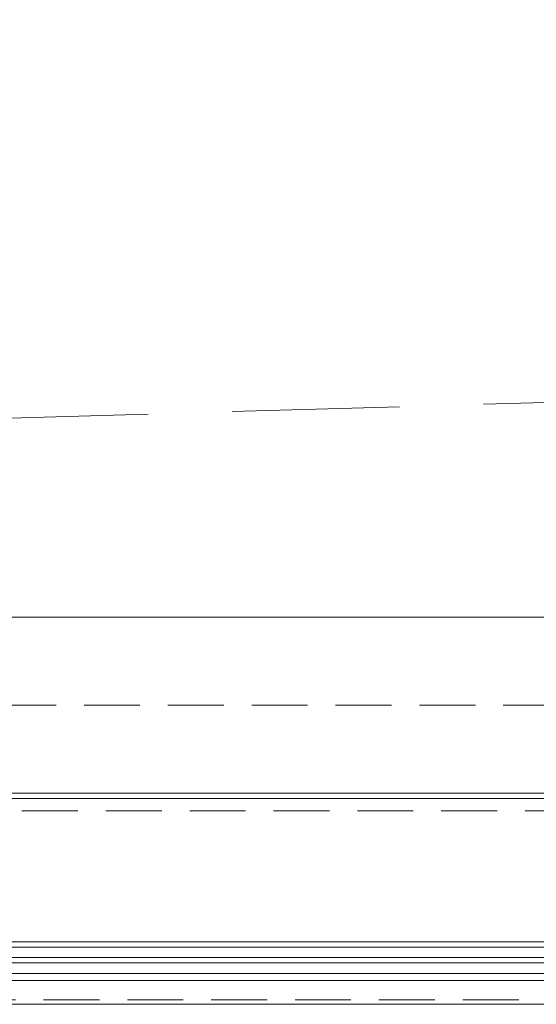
# Model space of a CAD drawing. Header units: millimetres. Extents: x 144573 to 336993, y 74252 to 247042.
# Tile 102 of 256: x 154918 to 155505, y 174615 to 175734. Entities that reach past the tile are written whole.
import ezdxf

# ---------------------------------------------------------------- set-up
doc = ezdxf.new("R2010")
doc.units = ezdxf.units.MM
doc.linetypes.add('ČÁRKOVANÁ', pattern=[19.05, 12.7, -6.35])
for name, color, linetype, lineweight in [('FASÁDA DETAILNÍ', 255, 'Continuous', 0), ('NOVA', 255, 'Continuous', 0), ('TENKA', 255, 'Continuous', 0)]:
    doc.layers.add(name, color=color, linetype=linetype, lineweight=lineweight)

msp = doc.modelspace()

# ---------------------------------------------------------------- linework, layer by layer
at = {"layer": 'FASÁDA DETAILNÍ'}
for p, q in [((156604.98, 174849.259), (153967.98, 174849.259)), ((158151.479, 174686.259), (152900.48, 174686.259)), ((155553.98, 174686.259), (154983.48, 174686.259)), ((152900.48, 174680.259), (158164.518, 174680.259)), ((154983.48, 174680.259), (155553.98, 174680.259)), ((158164.518, 174668.259), (152900.48, 174668.259)), ((157106.98, 174668.259), (154983.48, 174668.259)), ((152900.48, 174662.259), (158164.518, 174662.259)), ((154983.48, 174662.259), (157106.98, 174662.259)), ((158164.518, 174650.259), (152900.48, 174650.259)), ((152900.48, 174642.259), (158151.48, 174642.259)), ((157106.98, 174650.259), (154983.48, 174650.259)), ((154983.48, 174642.259), (157106.98, 174642.259))]:
    msp.add_line(p, q, dxfattribs=at)
for points in [[(173301.48, 174615.259), (146721.48, 174615.259), (146721.48, 198295.259), (173301.48, 198295.259)], [(173061.48, 174855.259), (146961.48, 174855.259), (146961.48, 198055.259), (173061.48, 198055.259)]]:
    msp.add_lwpolyline(points, close=True, dxfattribs=at)
at = {"layer": 'FASÁDA DETAILNÍ', "linetype": 'ČÁRKOVANÁ', "ltscale": 5}
for points in [[(173296.48, 174620.259), (146726.48, 174620.259), (146726.48, 198290.259), (173296.48, 198290.259)], [(173081.48, 174835.259), (146941.48, 174835.259), (146941.48, 198075.259), (173081.48, 198075.259)], [(172961.48, 174955.259), (147061.48, 174955.259), (147061.48, 197955.259), (172961.48, 197955.259)]]:
    msp.add_lwpolyline(points, close=True, dxfattribs=at)
at = {"layer": 'NOVA', "linetype": 'ČÁRKOVANÁ', "ltscale": 15}
msp.add_line((147161.48, 175055.259), (172861.48, 175805.259), dxfattribs=at)
at = {"layer": 'NOVA'}
msp.add_line((158168.98, 175055.259), (153453.98, 175055.259), dxfattribs=at)
at = {"layer": 'TENKA', "linetype": 'ČÁRKOVANÁ', "ltscale": 7}
msp.add_lwpolyline([(147718.98, 197855.259), (172861.48, 197855.259), (172861.48, 175055.259), (147718.98, 175055.259)], close=True, dxfattribs=at)

doc.saveas('drawing.dxf')
